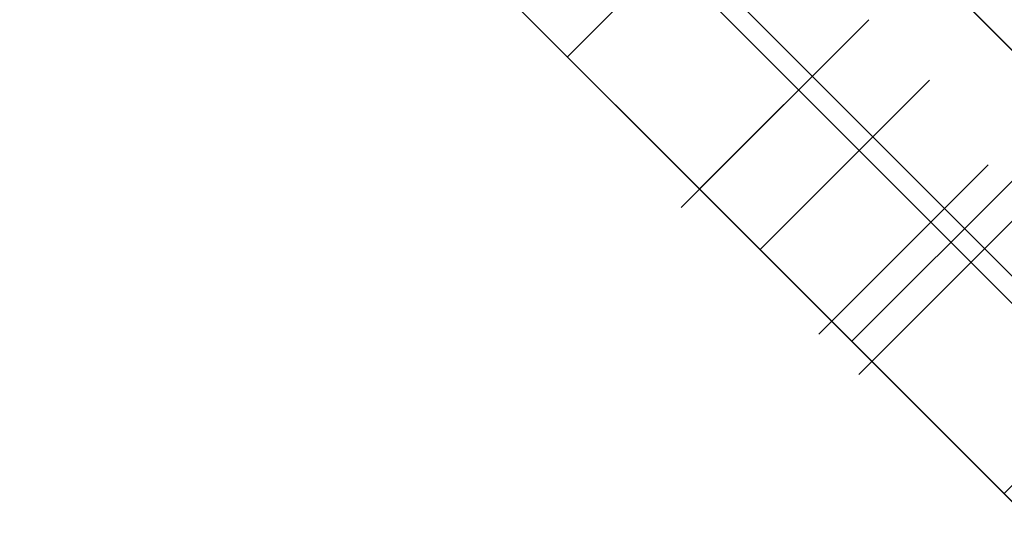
# Model space of a CAD drawing. Header units: millimetres. Extents: x -630 to 192, y -7 to 1615.
# Tile 219 of 249: x 130 to 136, y 1559 to 1562. Entities that reach past the tile are written whole.
import ezdxf

# ---------------------------------------------------------------- set-up
doc = ezdxf.new("R2010")
doc.units = ezdxf.units.MM
doc.header["$MEASUREMENT"] = 0
doc.layers.add('OVIDIO 160x80x72h', color=7, linetype='Continuous')

msp = doc.modelspace()

# ---------------------------------------------------------------- linework, layer by layer
at = {"layer": 'OVIDIO 160x80x72h', "extrusion": (-0.202852, -0.108979, 0.973126)}
for points in [[(-1333.5408, 1044.8903), (-1333.5408, 884.2344)], [(-1333.5408, 884.2344), (-1333.5408, 1044.8903)], [(-1333.2453, 1044.8903), (-1333.2453, 884.2344)], [(-1332.9499, 884.2344), (-1332.9499, 1044.8903)], [(-1332.9499, 1044.8903), (-1332.9499, 884.2344)]]:
    msp.add_lwpolyline(points, dxfattribs=at)
at = {"layer": 'OVIDIO 160x80x72h', "extrusion": (-0.235702, -0.235702, 0.942809)}
for points in [[(-1008.0272, 1310.2758), (-1008.0272, 1419.3536)], [(-1007.0785, 1419.3536), (-1007.0785, 1310.2758)], [(-1005.1811, 1310.2758), (-1005.1811, 1419.3536)], [(-1004.2324, 1419.3536), (-1004.2324, 1310.2758)]]:
    msp.add_lwpolyline(points, dxfattribs=at)
at = {"layer": 'OVIDIO 160x80x72h', "extrusion": (-0.108979, -0.202852, 0.973126)}
for points in [[(-593.8948, 1609.3524), (-593.8948, 1448.6965)], [(-593.8948, 1448.6965), (-593.8948, 1609.3524)], [(-593.5994, 1609.3524), (-593.5994, 1448.6965)], [(-593.3039, 1448.6965), (-593.3039, 1609.3524)], [(-593.3039, 1609.3524), (-593.3039, 1448.6965)]]:
    msp.add_lwpolyline(points, dxfattribs=at)
at = {"layer": 'OVIDIO 160x80x72h', "extrusion": (-0.046296, -0.021464, 0.998697)}
for points in [[(-1376.1669, 735.2648), (-1376.1669, 835.776)], [(-1374.6807, 734.2965), (-1374.6807, 835.601)]]:
    msp.add_lwpolyline(points, dxfattribs=at)
at = {"layer": 'OVIDIO 160x80x72h', "extrusion": (-0.265352, 0.881274, -0.39108)}
msp.add_lwpolyline([(-611.3078, 1223.6265), (-566.9949, 1166.0714)], dxfattribs=at)
at = {"layer": 'OVIDIO 160x80x72h', "extrusion": (-0.021464, -0.046296, 0.998697)}
for points in [[(-514.7015, 1425.8005), (-514.7015, 1527.1032)], [(-513.2156, 1426.7643), (-513.2156, 1527.2774)]]:
    msp.add_lwpolyline(points, dxfattribs=at)
at = {"layer": 'OVIDIO 160x80x72h', "extrusion": (0.015219, -0.015219, 0.999768)}
msp.add_lwpolyline([(119.6927, 1575.2394), (129.0702, 1565.864)], dxfattribs=at)
at = {"layer": 'OVIDIO 160x80x72h', "extrusion": (0.999884, 0.000231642, -0.015217)}
msp.add_lwpolyline([(1568.3976, 1.7993), (1560.9403, 491.6312)], dxfattribs=at)
at = {"layer": 'OVIDIO 160x80x72h'}
for points in [[(131.7958, 1566.1333), (143.2509, 1554.6782)], [(142.5438, 1555.3853), (132.5029, 1565.4262)], [(132.5029, 1565.4262), (142.5438, 1555.3853)], [(130.3816, 1564.7191), (141.8367, 1553.264)], [(131.7958, 1564.7191), (141.8367, 1554.6782)], [(131.0887, 1564.012), (141.1296, 1553.9711)], [(141.1296, 1553.9711), (131.0887, 1564.012)], [(134.0421, 1563.887), (141.0046, 1556.9245)], [(141.0046, 1556.9245), (134.0421, 1563.887)], [(134.3615, 1562.8605), (133.3008, 1561.7999)], [(133.3008, 1561.7999), (134.3615, 1562.8605)], [(132.6279, 1562.4728), (139.5903, 1555.5103)], [(139.5903, 1555.5103), (136.1091, 1558.9915), (132.6279, 1562.4728)], [(139.3028, 1557.0405), (134.1581, 1562.1852)], [(134.1292, 1560.9714), (135.1899, 1562.0321)], [(135.1899, 1562.0321), (134.1292, 1560.9714)], [(135.1899, 1562.0321), (134.1292, 1560.9714)], [(135.5697, 1561.6523), (134.5091, 1560.5916)], [(134.5091, 1560.5916), (135.5697, 1561.6523)], [(136.1445, 1561.0775), (135.0838, 1560.0168)], [(137.0991, 1560.1229), (136.0384, 1559.0623)]]:
    msp.add_lwpolyline(points, dxfattribs=at)
at = {"layer": 'OVIDIO 160x80x72h', "extrusion": (0.324768, -0.324768, 0.888285)}
for points in [[(1200.1172, 1206.0296), (1200.1172, 1198.9432)], [(1200.1172, 1198.9432), (1200.1172, 1206.0296)], [(1199.3672, 1198.9432), (1199.3672, 1206.0296)], [(1198.6172, 1198.9432), (1198.6172, 1206.0296)], [(1198.6172, 1206.0296), (1198.6172, 1198.9432)]]:
    msp.add_lwpolyline(points, dxfattribs=at)
at = {"layer": 'OVIDIO 160x80x72h', "extrusion": (0.288675, 0.866025, 0.408248)}
for points in [[(370.0689, -598.8623), (367.4242, -595.6232)], [(367.4242, -595.6232), (370.0689, -598.8623)]]:
    msp.add_lwpolyline(points, dxfattribs=at)
at = {"layer": 'OVIDIO 160x80x72h', "extrusion": (0.707107, 0.707107, 0)}
for points in [[(1008.9298, 31.823), (1008.931, 31.7271), (1008.9344, 31.6309), (1008.9402, 31.5343), (1008.9484, 31.4376), (1008.959, 31.3407), (1008.972, 31.2437), (1008.9874, 31.1469), (1009.0052, 31.0502), (1009.0254, 30.9537), (1009.0481, 30.8575), (1009.0732, 30.7617), (1009.1007, 30.6665), (1009.1305, 30.5718), (1009.1628, 30.4778), (1009.1974, 30.3846), (1009.2343, 30.2923), (1009.2735, 30.2009), (1009.3149, 30.1105), (1009.3586, 30.0213), (1009.4044, 29.9332), (1009.4523, 29.8464), (1009.5023, 29.761), (1009.5543, 29.6769), (1009.6082, 29.5944), (1009.664, 29.5134), (1009.7216, 29.434), (1009.7809, 29.3563), (1009.842, 29.2803), (1009.9046, 29.2061), (1009.9688, 29.1337), (1010.0344, 29.0632), (1010.1014, 28.9946)], [(1008.9298, 631.6192), (1008.9287, 631.7151), (1008.9252, 631.8114), (1008.9194, 631.9079), (1008.9112, 632.0047), (1008.9006, 632.1016), (1008.8876, 632.1985), (1008.8722, 632.2954), (1008.8544, 632.3921), (1008.8341, 632.4886), (1008.8115, 632.5848), (1008.7864, 632.6806), (1008.7589, 632.7758), (1008.729, 632.8705), (1008.6968, 632.9645), (1008.6622, 633.0577), (1008.6252, 633.1501), (1008.586, 633.2415), (1008.5446, 633.3318), (1008.5009, 633.4211), (1008.4551, 633.5092), (1008.4072, 633.596), (1008.3572, 633.6814), (1008.3052, 633.7655), (1008.2513, 633.848), (1008.1955, 633.929), (1008.1379, 634.0084), (1008.0785, 634.0861), (1008.0174, 634.1621), (1007.9548, 634.2363), (1007.8906, 634.3087), (1007.825, 634.3792), (1007.758, 634.4478)], [(1007.758, 634.4478), (1007.825, 634.3792), (1007.8906, 634.3087), (1007.9548, 634.2363), (1008.0174, 634.1621), (1008.0785, 634.0861), (1008.1379, 634.0084), (1008.1955, 633.929), (1008.2513, 633.848), (1008.3052, 633.7655), (1008.3572, 633.6814), (1008.4072, 633.596), (1008.4551, 633.5092), (1008.5009, 633.4211), (1008.5446, 633.3318), (1008.586, 633.2415), (1008.6252, 633.1501), (1008.6622, 633.0577), (1008.6968, 632.9645), (1008.729, 632.8705), (1008.7589, 632.7758), (1008.7864, 632.6806), (1008.8115, 632.5848), (1008.8341, 632.4886), (1008.8544, 632.3921), (1008.8722, 632.2954), (1008.8876, 632.1985), (1008.9006, 632.1016), (1008.9112, 632.0047), (1008.9194, 631.9079), (1008.9252, 631.8114), (1008.9287, 631.7151), (1008.9298, 631.6192)], [(1010.1014, 28.9946), (1010.0344, 29.0632), (1009.9688, 29.1337), (1009.9046, 29.2061), (1009.842, 29.2803), (1009.7809, 29.3563), (1009.7216, 29.434), (1009.664, 29.5134), (1009.6082, 29.5944), (1009.5543, 29.6769), (1009.5023, 29.761), (1009.4523, 29.8464), (1009.4044, 29.9332), (1009.3586, 30.0213), (1009.3149, 30.1105), (1009.2735, 30.2009), (1009.2343, 30.2923), (1009.1974, 30.3846), (1009.1628, 30.4778), (1009.1305, 30.5718), (1009.1007, 30.6665), (1009.0732, 30.7617), (1009.0481, 30.8575), (1009.0254, 30.9537), (1009.0052, 31.0502), (1008.9874, 31.1469), (1008.972, 31.2437), (1008.959, 31.3407), (1008.9484, 31.4376), (1008.9402, 31.5343), (1008.9344, 31.6309), (1008.931, 31.7271), (1008.9298, 31.823)], [(1008.9298, 31.823), (1008.931, 31.7271), (1008.9344, 31.6309), (1008.9402, 31.5343), (1008.9484, 31.4376), (1008.959, 31.3407), (1008.972, 31.2437), (1008.9874, 31.1469), (1009.0052, 31.0502), (1009.0254, 30.9537), (1009.0481, 30.8575), (1009.0732, 30.7617), (1009.1007, 30.6665), (1009.1305, 30.5718), (1009.1628, 30.4778), (1009.1974, 30.3846), (1009.2343, 30.2923), (1009.2735, 30.2009), (1009.3149, 30.1105), (1009.3586, 30.0213), (1009.4044, 29.9332), (1009.4523, 29.8464), (1009.5023, 29.761), (1009.5543, 29.6769), (1009.6082, 29.5944), (1009.664, 29.5134), (1009.7216, 29.434), (1009.7809, 29.3563), (1009.842, 29.2803), (1009.9046, 29.2061), (1009.9688, 29.1337), (1010.0344, 29.0632), (1010.1014, 28.9946)], [(1006.2298, 656.5995), (1006.2319, 656.73), (1006.2384, 656.8616), (1006.2493, 656.9939), (1006.2647, 657.1268), (1006.2847, 657.26), (1006.3094, 657.3934), (1006.3387, 657.5266), (1006.3728, 657.6594), (1006.4116, 657.7917), (1006.4551, 657.9231), (1006.5034, 658.0533), (1006.5563, 658.1822), (1006.5844, 658.2461), (1006.6138, 658.3095), (1006.6442, 658.3725), (1006.6758, 658.435), (1006.7085, 658.4969), (1006.7423, 658.5583), (1006.7771, 658.6191), (1006.813, 658.6793), (1006.85, 658.7389), (1006.888, 658.7978), (1006.927, 658.856), (1006.967, 658.9134), (1007.008, 658.9702), (1007.05, 659.0261), (1007.0929, 659.0813), (1007.1366, 659.1357), (1007.2268, 659.2419), (1007.3204, 659.3446), (1007.4171, 659.4436), (1007.5168, 659.5388), (1007.6191, 659.6301), (1007.724, 659.7173), (1007.8311, 659.8005), (1007.9403, 659.8794), (1008.0512, 659.9542), (1008.1638, 660.0246), (1008.2777, 660.0908), (1008.3926, 660.1526)], [(1008.3926, 660.1526), (1008.2777, 660.0908), (1008.1638, 660.0246), (1008.0512, 659.9542), (1007.9403, 659.8794), (1007.8311, 659.8005), (1007.724, 659.7173), (1007.6191, 659.6301), (1007.5168, 659.5388), (1007.4171, 659.4436), (1007.3204, 659.3446), (1007.2268, 659.2419), (1007.1366, 659.1357), (1007.0929, 659.0813), (1007.05, 659.0261), (1007.008, 658.9702), (1006.967, 658.9134), (1006.927, 658.856), (1006.888, 658.7978), (1006.85, 658.7389), (1006.813, 658.6793), (1006.7771, 658.6191), (1006.7423, 658.5583), (1006.7085, 658.4969), (1006.6758, 658.435), (1006.6442, 658.3725), (1006.6138, 658.3095), (1006.5844, 658.2461), (1006.5563, 658.1822), (1006.5034, 658.0533), (1006.4551, 657.9231), (1006.4116, 657.7917), (1006.3728, 657.6594), (1006.3387, 657.5266), (1006.3094, 657.3934), (1006.2847, 657.26), (1006.2647, 657.1268), (1006.2493, 656.9939), (1006.2384, 656.8616), (1006.2319, 656.73), (1006.2298, 656.5995)], [(1007.7577, 634.4481), (1007.8248, 634.3795), (1007.8904, 634.309), (1007.9546, 634.2366), (1008.0172, 634.1624), (1008.0783, 634.0864), (1008.1377, 634.0087), (1008.1953, 633.9293), (1008.2511, 633.8483), (1008.3051, 633.7657), (1008.3571, 633.6817), (1008.4071, 633.5962), (1008.455, 633.5094), (1008.5008, 633.4214), (1008.5445, 633.3321), (1008.586, 633.2417), (1008.6252, 633.1503), (1008.6621, 633.058), (1008.6967, 632.9647), (1008.729, 632.8707), (1008.7589, 632.7761), (1008.7864, 632.6808), (1008.8115, 632.585), (1008.8341, 632.4888), (1008.8544, 632.3923), (1008.8722, 632.2956), (1008.8876, 632.1987), (1008.9006, 632.1018), (1008.9112, 632.0048), (1008.9194, 631.9081), (1008.9252, 631.8115), (1008.9287, 631.7152), (1008.9298, 631.6193)], [(1006.2298, 656.5995), (1006.2319, 656.73), (1006.2384, 656.8616), (1006.2493, 656.9939), (1006.2647, 657.1268), (1006.2847, 657.26), (1006.3094, 657.3934), (1006.3387, 657.5266), (1006.3728, 657.6594), (1006.4116, 657.7917), (1006.4551, 657.9231), (1006.5034, 658.0533), (1006.5563, 658.1822), (1006.5844, 658.2461), (1006.6138, 658.3095), (1006.6442, 658.3725), (1006.6758, 658.435), (1006.7085, 658.4969), (1006.7423, 658.5583), (1006.7771, 658.6191), (1006.813, 658.6793), (1006.85, 658.7389), (1006.888, 658.7978), (1006.927, 658.856), (1006.967, 658.9134), (1007.008, 658.9702), (1007.05, 659.0261), (1007.0929, 659.0813), (1007.1366, 659.1357), (1007.2268, 659.2419), (1007.3204, 659.3446), (1007.4171, 659.4436), (1007.5168, 659.5388), (1007.6191, 659.6301), (1007.724, 659.7173), (1007.8311, 659.8005), (1007.9403, 659.8794), (1008.0512, 659.9542), (1008.1638, 660.0246), (1008.2777, 660.0908), (1008.3926, 660.1526)], [(1007.7577, 634.4481), (1007.8247, 634.3795), (1007.8904, 634.309), (1007.9546, 634.2366), (1008.0172, 634.1624), (1008.0782, 634.0864), (1008.1376, 634.0087), (1008.1953, 633.9293), (1008.2511, 633.8483), (1008.305, 633.7658), (1008.357, 633.6818), (1008.407, 633.5963), (1008.4549, 633.5095), (1008.5008, 633.4215), (1008.5444, 633.3322), (1008.5859, 633.2418), (1008.6251, 633.1504), (1008.662, 633.0581), (1008.6966, 632.9649), (1008.7289, 632.8709), (1008.7588, 632.7762), (1008.7863, 632.681), (1008.8114, 632.5852), (1008.8341, 632.489), (1008.8543, 632.3925), (1008.8721, 632.2958), (1008.8876, 632.1989), (1008.9005, 632.102), (1008.9111, 632.0051), (1008.9193, 631.9083), (1008.9252, 631.8118), (1008.9286, 631.7155), (1008.9298, 631.6196)], [(1008.9298, 631.6196), (1008.9286, 631.7155), (1008.9252, 631.8118), (1008.9193, 631.9083), (1008.9111, 632.0051), (1008.9005, 632.102), (1008.8876, 632.1989), (1008.8721, 632.2958), (1008.8543, 632.3925), (1008.8341, 632.489), (1008.8114, 632.5852), (1008.7863, 632.681), (1008.7588, 632.7762), (1008.7289, 632.8709), (1008.6966, 632.9649), (1008.662, 633.0581), (1008.6251, 633.1504), (1008.5859, 633.2418), (1008.5444, 633.3322), (1008.5008, 633.4215), (1008.4549, 633.5095), (1008.407, 633.5963), (1008.357, 633.6818), (1008.305, 633.7658), (1008.2511, 633.8483), (1008.1953, 633.9293), (1008.1376, 634.0087), (1008.0782, 634.0864), (1008.0172, 634.1624), (1007.9546, 634.2366), (1007.8904, 634.309), (1007.8247, 634.3795), (1007.7577, 634.4481)], [(1006.2298, 656.5995), (1006.2319, 656.73), (1006.2384, 656.8616), (1006.2493, 656.9939), (1006.2647, 657.1268), (1006.2847, 657.26), (1006.3094, 657.3934), (1006.3387, 657.5266), (1006.3728, 657.6594), (1006.4116, 657.7917), (1006.4551, 657.9231), (1006.5034, 658.0533), (1006.5563, 658.1822), (1006.5844, 658.2461), (1006.6138, 658.3095), (1006.6442, 658.3725), (1006.6758, 658.435), (1006.7085, 658.4969), (1006.7423, 658.5583), (1006.7771, 658.6191), (1006.813, 658.6793), (1006.85, 658.7389), (1006.888, 658.7978), (1006.927, 658.856), (1006.967, 658.9134), (1007.008, 658.9702), (1007.05, 659.0261), (1007.0929, 659.0813), (1007.1366, 659.1357), (1007.2268, 659.2419), (1007.3204, 659.3446), (1007.4171, 659.4436), (1007.5168, 659.5388), (1007.6191, 659.6301), (1007.724, 659.7173), (1007.8311, 659.8005), (1007.9403, 659.8794), (1008.0512, 659.9542), (1008.1638, 660.0246), (1008.2777, 660.0908), (1008.3926, 660.1526)], [(1008.3926, 660.1526), (1008.2777, 660.0908), (1008.1638, 660.0246), (1008.0512, 659.9542), (1007.9403, 659.8794), (1007.8311, 659.8005), (1007.724, 659.7173), (1007.6191, 659.6301), (1007.5168, 659.5388), (1007.4171, 659.4436), (1007.3204, 659.3446), (1007.2268, 659.2419), (1007.1366, 659.1357), (1007.0929, 659.0813), (1007.05, 659.0261), (1007.008, 658.9702), (1006.967, 658.9134), (1006.927, 658.856), (1006.888, 658.7978), (1006.85, 658.7389), (1006.813, 658.6793), (1006.7771, 658.6191), (1006.7423, 658.5583), (1006.7085, 658.4969), (1006.6758, 658.435), (1006.6442, 658.3725), (1006.6138, 658.3095), (1006.5844, 658.2461), (1006.5563, 658.1822), (1006.5034, 658.0533), (1006.4551, 657.9231), (1006.4116, 657.7917), (1006.3728, 657.6594), (1006.3387, 657.5266), (1006.3094, 657.3934), (1006.2847, 657.26), (1006.2647, 657.1268), (1006.2493, 656.9939), (1006.2384, 656.8616), (1006.2319, 656.73), (1006.2298, 656.5995)], [(1006.2298, 637.6328), (1006.231, 637.5369), (1006.2344, 637.4406), (1006.2402, 637.3441), (1006.2484, 637.2473), (1006.259, 637.1504), (1006.272, 637.0535), (1006.2874, 636.9566), (1006.3052, 636.8598), (1006.3254, 636.7633), (1006.3481, 636.6672), (1006.3732, 636.5714), (1006.4007, 636.4761), (1006.4306, 636.3815), (1006.4628, 636.2875), (1006.4974, 636.1943), (1006.5344, 636.1019), (1006.5736, 636.0105), (1006.615, 635.9201), (1006.6587, 635.8309), (1006.7045, 635.7428), (1006.7524, 635.656), (1006.8024, 635.5705), (1006.8544, 635.4865), (1006.9083, 635.4039), (1006.9641, 635.3229), (1007.0218, 635.2436), (1007.0811, 635.1658), (1007.1422, 635.0898), (1007.2048, 635.0156), (1007.269, 634.9432), (1007.3346, 634.8727), (1007.4016, 634.8041)], [(1006.2298, 637.6328), (1006.231, 637.5369), (1006.2344, 637.4406), (1006.2403, 637.3441), (1006.2484, 637.2473), (1006.259, 637.1504), (1006.272, 637.0535), (1006.2874, 636.9566), (1006.3052, 636.8599), (1006.3255, 636.7633), (1006.3481, 636.6672), (1006.3732, 636.5714), (1006.4007, 636.4761), (1006.4306, 636.3815), (1006.4629, 636.2875), (1006.4975, 636.1943), (1006.5344, 636.1019), (1006.5736, 636.0105), (1006.615, 635.9201), (1006.6587, 635.8309), (1006.7045, 635.7428), (1006.7524, 635.656), (1006.8024, 635.5706), (1006.8544, 635.4865), (1006.9083, 635.404), (1006.9641, 635.323), (1007.0218, 635.2436), (1007.0811, 635.1659), (1007.1422, 635.0899), (1007.2048, 635.0157), (1007.269, 634.9433), (1007.3346, 634.8728), (1007.4016, 634.8041)], [(1007.4016, 634.8041), (1007.3346, 634.8728), (1007.269, 634.9433), (1007.2048, 635.0157), (1007.1422, 635.0899), (1007.0811, 635.1659), (1007.0218, 635.2436), (1006.9641, 635.323), (1006.9083, 635.404), (1006.8544, 635.4865), (1006.8024, 635.5706), (1006.7524, 635.656), (1006.7045, 635.7428), (1006.6587, 635.8309), (1006.615, 635.9201), (1006.5736, 636.0105), (1006.5344, 636.1019), (1006.4975, 636.1943), (1006.4629, 636.2875), (1006.4306, 636.3815), (1006.4007, 636.4761), (1006.3732, 636.5714), (1006.3481, 636.6672), (1006.3255, 636.7633), (1006.3052, 636.8599), (1006.2874, 636.9566), (1006.272, 637.0535), (1006.259, 637.1504), (1006.2484, 637.2473), (1006.2403, 637.3441), (1006.2344, 637.4406), (1006.231, 637.5369), (1006.2298, 637.6328)]]:
    msp.add_lwpolyline(points, dxfattribs=at)
at = {"layer": 'OVIDIO 160x80x72h', "extrusion": (0.000182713, 0.000182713, 1)}
for points in [[(135.0745, 1561.9167), (134.0138, 1560.856)], [(134.0138, 1560.856), (135.0745, 1561.9167)]]:
    msp.add_lwpolyline(points, dxfattribs=at)
at = {"layer": 'OVIDIO 160x80x72h', "extrusion": (1, 0, 0)}
for points in [[(1562.0321, 31.823), (1562.0321, 631.6192)], [(1562.0321, 631.6192), (1562.0321, 31.823)], [(1561.5018, 31.823), (1561.5018, 631.6193)]]:
    msp.add_lwpolyline(points, dxfattribs=at)
at = {"layer": 'OVIDIO 160x80x72h', "extrusion": (0.000129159, 0.000129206, 1)}
for points in [[(134.8761, 1560.0607), (135.9365, 1561.1215)], [(135.9365, 1561.1215), (134.8761, 1560.0607)], [(136.1883, 1560.8697), (135.1278, 1559.8088)], [(135.1278, 1559.8088), (136.1883, 1560.8697)]]:
    msp.add_lwpolyline(points, dxfattribs=at)
at = {"layer": 'OVIDIO 160x80x72h', "extrusion": (0.288793, 0.865975, 0.408272)}
for points in [[(364.8702, -43.0645), (364.5517, -42.6745)], [(364.5517, -42.6745), (364.8702, -43.0645)], [(365.2054, -42.7904), (364.8869, -42.4006)], [(365.222, -42.1264), (365.5406, -42.5164)], [(365.5406, -42.5164), (365.222, -42.1264)]]:
    msp.add_lwpolyline(points, dxfattribs=at)
at = {"layer": 'OVIDIO 160x80x72h', "extrusion": (0, 1, 0)}
for points in [[(-134.1292, 631.6196), (-134.1292, 31.823)], [(-134.1292, 31.823), (-134.1292, 631.6196)]]:
    msp.add_lwpolyline(points, dxfattribs=at)

doc.saveas('drawing.dxf')
